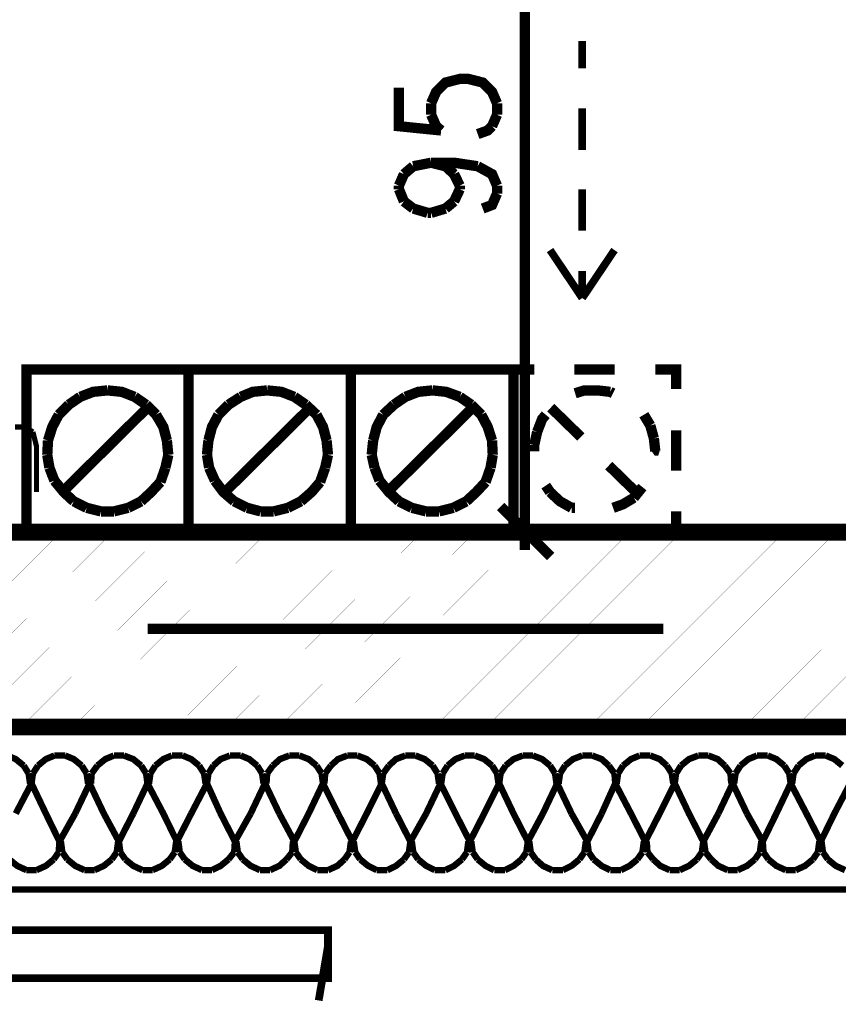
# Model space of a CAD drawing. Header units: millimetres. Extents: x -14047 to 49934, y -21523 to 14989.
# Tile 140 of 201: x 1935 to 2036, y 5843 to 5964. Entities that reach past the tile are written whole.
import ezdxf

# ---------------------------------------------------------------- set-up
doc = ezdxf.new("R2010")
doc.units = ezdxf.units.MM
doc.layers.add('H', color=7, linetype='Continuous')
doc.layers.add('P', color=7, linetype='Continuous')

msp = doc.modelspace()

# ---------------------------------------------------------------- hatches: boundary and pattern name
at = {"layer": 'H', "linetype": 'Continuous'}
msp.add_hatch(color=256, dxfattribs=at).paths.add_polyline_path([(2012.922, 5910.348), (2012.567, 5910.878), (2012.747, 5911.318), (2013.187, 5911.318), (2013.537, 5910.878), (2013.362, 5910.348)])
msp.add_hatch(color=256, dxfattribs=at).paths.add_polyline_path([(2012.922, 5910.348), (2012.567, 5910.878), (2012.747, 5911.318), (2013.187, 5911.318), (2013.537, 5910.878), (2013.362, 5910.348)])

# ---------------------------------------------------------------- linework, layer by layer
at = {"layer": 'P'}
for points, const_width in [([(1878.62, 5876.927), (2138.58, 5876.927), (2138.58, 5995.976), (2114.593, 5995.976), (2114.593, 5900.914)], 2.065), ([(2158.597, 5856.91), (2158.597, 5995.976), (2138.58, 5995.976), (2138.58, 5876.927), (1878.62, 5876.927)], 0.795), ([(1996.959, 5995.006), (1996.959, 5901.884)], 1.27), ([(2004.013, 5961.406), (2004.013, 5958.056)], 0.955), ([(1985.406, 5953.737), (1986.025, 5955.147), (1987.17, 5956.291), (1988.935, 5956.736), (1989.995, 5956.736), (1991.755, 5956.291), (1992.905, 5955.147), (1993.519, 5953.737)], 1.27), ([(1981.441, 5955.677), (1981.441, 5950.912), (1986.64, 5950.387)], 1.27), ([(1985.406, 5952.327), (1985.406, 5953.737)], 1.27), ([(1993.519, 5953.737), (1993.519, 5952.327)], 1.27), ([(1986.64, 5950.387), (1986.025, 5950.912), (1985.406, 5952.327)], 1.27), ([(1993.519, 5952.327), (1992.905, 5950.912)], 1.27), ([(2004.013, 5953.117), (2004.013, 5948.003)], 0.95), ([(1992.905, 5950.912), (1992.375, 5950.387), (1991.14, 5949.942)], 1.27), ([(1983.201, 5945.978), (1985.406, 5946.418)], 1.27), ([(1985.406, 5946.418), (1987.17, 5945.978)], 1.27), ([(1985.406, 5946.418), (1988.23, 5946.418), (1991.14, 5945.978)], 1.27), ([(1981.441, 5943.593), (1982.056, 5945.008)], 1.27), ([(1982.056, 5945.008), (1983.201, 5945.978)], 1.27), ([(1987.17, 5945.978), (1988.23, 5945.008)], 1.27), ([(1988.23, 5945.008), (1988.935, 5943.593)], 1.27), ([(1991.14, 5945.978), (1992.905, 5945.008), (1993.519, 5943.593)], 1.27), ([(1981.441, 5943.153), (1981.441, 5943.593)], 1.27), ([(1982.056, 5941.653), (1981.441, 5943.153)], 1.27), ([(1988.935, 5943.153), (1988.23, 5941.653)], 1.27), ([(1988.935, 5943.593), (1988.935, 5943.153)], 1.27), ([(1993.519, 5942.623), (1992.905, 5941.214), (1991.755, 5940.774)], 1.27), ([(1993.519, 5943.593), (1993.519, 5942.623)], 1.27), ([(2004.013, 5943.153), (2004.013, 5938.039)], 0.95), ([(1983.201, 5940.774), (1982.056, 5941.653)], 1.27), ([(1988.23, 5941.653), (1987.17, 5940.774)], 1.27), ([(1984.966, 5940.244), (1983.201, 5940.774)], 1.27), ([(1985.406, 5940.244), (1984.966, 5940.244)], 1.27), ([(1987.17, 5940.774), (1985.406, 5940.244)], 1.27), ([(2004.013, 5929.75), (2000.049, 5935.659)], 0.95), ([(2004.013, 5929.75), (2007.983, 5935.659)], 0.95), ([(2004.013, 5933.1), (2004.013, 5929.75)], 0.955), ([(1935.582, 5900.914), (1935.582, 5920.931), (1955.515, 5920.931)], 1.27), ([(1955.515, 5900.914), (1955.515, 5920.931)], 1.27), ([(1955.515, 5920.931), (1975.532, 5920.931)], 1.27), ([(1975.532, 5920.931), (1975.532, 5900.914), (1955.515, 5900.914)], 1.27), ([(1955.515, 5920.931), (1955.515, 5900.914)], 1.27), ([(1975.532, 5900.914), (1975.532, 5920.931)], 1.27), ([(1975.532, 5920.931), (1995.549, 5920.931)], 1.27), ([(1995.549, 5920.931), (1998.104, 5920.931)], 1.27), ([(1995.549, 5918.552), (1995.549, 5920.931)], 1.27), ([(1995.549, 5920.931), (1995.549, 5900.914)], 1.27), ([(2003.043, 5920.931), (2007.983, 5920.931)], 1.27), ([(2013.007, 5920.931), (2015.567, 5920.931), (2015.567, 5918.552)], 1.27), ([(1945.551, 5918.377), (1943.786, 5918.197), (1942.196, 5917.582)], 1.27), ([(1945.551, 5918.377), (1943.786, 5918.197), (1942.196, 5917.582)], 1.27), ([(1948.9, 5917.582), (1947.311, 5918.197), (1945.551, 5918.377)], 1.27), ([(1948.9, 5917.582), (1947.311, 5918.197), (1945.551, 5918.377)], 1.27), ([(1965.213, 5918.377), (1963.449, 5918.197), (1961.954, 5917.582)], 1.27), ([(1965.213, 5918.377), (1963.449, 5918.197), (1961.954, 5917.582)], 1.27), ([(1968.563, 5917.582), (1966.978, 5918.197), (1965.213, 5918.377)], 1.27), ([(1968.563, 5917.582), (1966.978, 5918.197), (1965.213, 5918.377)], 1.27), ([(1985.586, 5918.377), (1983.821, 5918.197), (1982.231, 5917.582)], 1.27), ([(1985.586, 5918.377), (1983.821, 5918.197), (1982.231, 5917.582)], 1.27), ([(1988.935, 5917.582), (1987.26, 5918.197), (1985.586, 5918.377)], 1.27), ([(1988.935, 5917.582), (1987.26, 5918.197), (1985.586, 5918.377)], 1.27), ([(2007.453, 5918.197), (2005.868, 5918.377), (2004.278, 5918.377), (2003.133, 5918.022)], 1.27), ([(2007.453, 5918.197), (2005.868, 5918.377), (2004.278, 5918.377), (2003.133, 5918.022)], 1.27), ([(1942.196, 5917.582), (1940.787, 5916.612)], 1.27), ([(1942.196, 5917.582), (1940.787, 5916.612)], 1.27), ([(1950.31, 5916.612), (1948.9, 5917.582)], 1.27), ([(1950.31, 5916.612), (1948.9, 5917.582)], 1.27), ([(1961.954, 5917.582), (1960.454, 5916.612)], 1.27), ([(1961.954, 5917.582), (1960.454, 5916.612)], 1.27), ([(1969.978, 5916.612), (1968.563, 5917.582)], 1.27), ([(1969.978, 5916.612), (1968.563, 5917.582)], 1.27), ([(1982.231, 5917.582), (1980.821, 5916.612)], 1.27), ([(1982.231, 5917.582), (1980.821, 5916.612)], 1.27), ([(1990.345, 5916.612), (1988.935, 5917.582)], 1.27), ([(1990.345, 5916.612), (1988.935, 5917.582)], 1.27), ([(2007.808, 5918.022), (2007.453, 5918.197)], 1.27), ([(2007.808, 5918.022), (2007.453, 5918.197)], 1.27), ([(1940.787, 5916.612), (1939.552, 5915.377)], 1.27), ([(1940.787, 5916.612), (1939.552, 5915.377)], 1.27), ([(1950.485, 5916.257), (1939.817, 5905.678)], 1.27), ([(1951.545, 5915.377), (1950.31, 5916.612)], 1.27), ([(1951.545, 5915.377), (1950.31, 5916.612)], 1.27), ([(1960.454, 5916.612), (1959.219, 5915.377)], 1.27), ([(1960.454, 5916.612), (1959.219, 5915.377)], 1.27), ([(1970.503, 5916.257), (1959.834, 5905.678)], 1.27), ([(1971.297, 5915.377), (1969.978, 5916.612)], 1.27), ([(1971.297, 5915.377), (1969.978, 5916.612)], 1.27), ([(1980.821, 5916.612), (1979.501, 5915.377)], 1.27), ([(1980.821, 5916.612), (1979.501, 5915.377)], 1.27), ([(1990.525, 5916.257), (1979.851, 5905.678)], 1.27), ([(1991.58, 5915.377), (1990.345, 5916.612)], 1.27), ([(1991.58, 5915.377), (1990.345, 5916.612)], 1.27), ([(2003.838, 5912.642), (2000.134, 5916.257)], 1.27), ([(2003.838, 5912.642), (2000.134, 5916.257)], 1.27), ([(1939.552, 5915.377), (1938.757, 5913.877), (1938.232, 5912.202)], 1.27), ([(1939.552, 5915.377), (1938.757, 5913.877), (1938.232, 5912.202)], 1.27), ([(1952.87, 5912.202), (1952.43, 5913.877), (1951.545, 5915.377)], 1.27), ([(1952.87, 5912.202), (1952.43, 5913.877), (1951.545, 5915.377)], 1.27), ([(1959.219, 5915.377), (1958.424, 5913.877), (1957.984, 5912.202)], 1.27), ([(1959.219, 5915.377), (1958.424, 5913.877), (1957.984, 5912.202)], 1.27), ([(1972.532, 5912.202), (1972.092, 5913.877), (1971.297, 5915.377)], 1.27), ([(1972.532, 5912.202), (1972.092, 5913.877), (1971.297, 5915.377)], 1.27), ([(1979.501, 5915.377), (1978.706, 5913.877), (1978.267, 5912.202)], 1.27), ([(1979.501, 5915.377), (1978.706, 5913.877), (1978.267, 5912.202)], 1.27), ([(1992.905, 5912.202), (1992.375, 5913.877), (1991.58, 5915.377)], 1.27), ([(1992.905, 5912.202), (1992.375, 5913.877), (1991.58, 5915.377)], 1.27), ([(1999.519, 5915.377), (1999.074, 5914.847), (1998.459, 5913.262)], 1.27), ([(1999.519, 5915.377), (1999.074, 5914.847), (1998.459, 5913.262)], 1.27), ([(2012.392, 5914.052), (2011.597, 5915.377)], 1.27), ([(2012.392, 5914.052), (2011.597, 5915.377)], 1.27), ([(1934.172, 5913.877), (1935.407, 5913.877)], 0.635), ([(1935.407, 5913.877), (1936.377, 5913.262)], 0.635), ([(1995.549, 5908.498), (1995.549, 5913.437)], 1.27), ([(2012.832, 5912.467), (2012.392, 5914.052)], 1.27), ([(2012.832, 5912.467), (2012.392, 5914.052)], 1.27), ([(2015.567, 5913.437), (2015.567, 5908.498)], 1.27), ([(1936.377, 5913.262), (1936.817, 5911.497), (1936.817, 5905.853)], 0.635), ([(1998.459, 5913.262), (1998.104, 5911.672)], 1.27), ([(1998.459, 5913.262), (1998.104, 5911.672)], 1.27), ([(2013.007, 5910.878), (2012.832, 5912.467)], 1.27), ([(2013.007, 5910.878), (2012.832, 5912.467)], 1.27), ([(1938.232, 5912.202), (1938.142, 5910.438)], 1.27), ([(1938.232, 5912.202), (1938.142, 5910.438)], 1.27), ([(1953.045, 5910.438), (1952.87, 5912.202)], 1.27), ([(1953.045, 5910.438), (1952.87, 5912.202)], 1.27), ([(1957.984, 5912.202), (1957.804, 5910.438)], 1.27), ([(1957.984, 5912.202), (1957.804, 5910.438)], 1.27), ([(1972.707, 5910.438), (1972.532, 5912.202)], 1.27), ([(1972.707, 5910.438), (1972.532, 5912.202)], 1.27), ([(1978.267, 5912.202), (1978.087, 5910.438)], 1.27), ([(1978.267, 5912.202), (1978.087, 5910.438)], 1.27), ([(1992.99, 5910.438), (1992.905, 5912.202)], 1.27), ([(1992.99, 5910.438), (1992.905, 5912.202)], 1.27), ([(1998.104, 5911.672), (1998.104, 5910.878)], 1.27), ([(1998.104, 5911.672), (1998.104, 5910.878)], 1.27), ([(1938.142, 5910.438), (1938.407, 5908.853)], 1.27), ([(1938.142, 5910.438), (1938.407, 5908.853)], 1.27), ([(1952.69, 5908.853), (1953.045, 5910.438)], 1.27), ([(1952.69, 5908.853), (1953.045, 5910.438)], 1.27), ([(1957.804, 5910.438), (1958.069, 5908.853)], 1.27), ([(1957.804, 5910.438), (1958.069, 5908.853)], 1.27), ([(1972.357, 5908.853), (1972.707, 5910.438)], 1.27), ([(1972.357, 5908.853), (1972.707, 5910.438)], 1.27), ([(1978.087, 5910.438), (1978.441, 5908.853)], 1.27), ([(1978.087, 5910.438), (1978.441, 5908.853)], 1.27), ([(1992.725, 5908.853), (1992.99, 5910.438)], 1.27), ([(1992.725, 5908.853), (1992.99, 5910.438)], 1.27), ([(1938.407, 5908.853), (1939.022, 5907.263)], 1.27), ([(1938.407, 5908.853), (1939.022, 5907.263)], 1.27), ([(1952.075, 5907.088), (1952.69, 5908.853)], 1.27), ([(1952.075, 5907.088), (1952.69, 5908.853)], 1.27), ([(1958.069, 5908.853), (1958.779, 5907.263)], 1.27), ([(1958.069, 5908.853), (1958.779, 5907.263)], 1.27), ([(1971.737, 5907.088), (1972.357, 5908.853)], 1.27), ([(1971.737, 5907.088), (1972.357, 5908.853)], 1.27), ([(1978.441, 5908.853), (1979.056, 5907.263)], 1.27), ([(1978.441, 5908.853), (1979.056, 5907.263)], 1.27), ([(1992.11, 5907.088), (1992.725, 5908.853)], 1.27), ([(1992.11, 5907.088), (1992.725, 5908.853)], 1.27), ([(2010.802, 5905.678), (2007.278, 5909.118)], 1.27), ([(2010.802, 5905.678), (2007.278, 5909.118)], 1.27), ([(1939.022, 5907.263), (1940.172, 5905.853), (1941.406, 5904.708)], 1.27), ([(1939.022, 5907.263), (1940.172, 5905.853), (1941.406, 5904.708)], 1.27), ([(1949.695, 5904.708), (1950.93, 5905.853), (1952.075, 5907.088)], 1.27), ([(1949.695, 5904.708), (1950.93, 5905.853), (1952.075, 5907.088)], 1.27), ([(1958.779, 5907.263), (1959.834, 5905.853), (1961.159, 5904.708)], 1.27), ([(1958.779, 5907.263), (1959.834, 5905.853), (1961.159, 5904.708)], 1.27), ([(1969.358, 5904.708), (1970.683, 5905.853), (1971.737, 5907.088)], 1.27), ([(1969.358, 5904.708), (1970.683, 5905.853), (1971.737, 5907.088)], 1.27), ([(1979.056, 5907.263), (1980.206, 5905.853), (1981.441, 5904.708)], 1.27), ([(1979.056, 5907.263), (1980.206, 5905.853), (1981.441, 5904.708)], 1.27), ([(1989.73, 5904.708), (1990.965, 5905.853), (1992.11, 5907.088)], 1.27), ([(1989.73, 5904.708), (1990.965, 5905.853), (1992.11, 5907.088)], 1.27), ([(1999.519, 5906.648), (2000.049, 5905.853)], 1.27), ([(1999.519, 5906.648), (2000.049, 5905.853)], 1.27), ([(2010.362, 5905.148), (2011.422, 5906.468)], 1.27), ([(2010.362, 5905.148), (2011.422, 5906.468)], 1.27), ([(2000.049, 5905.853), (2001.278, 5904.708), (2002.693, 5903.914)], 1.27), ([(2000.049, 5905.853), (2001.278, 5904.708), (2002.693, 5903.914)], 1.27), ([(2007.808, 5903.914), (2009.042, 5904.353), (2010.362, 5905.148)], 1.27), ([(2007.808, 5903.914), (2009.042, 5904.353), (2010.362, 5905.148)], 1.27), ([(1941.406, 5904.708), (1942.991, 5903.914)], 1.27), ([(1941.406, 5904.708), (1942.991, 5903.914)], 1.27), ([(1942.991, 5903.914), (1944.756, 5903.474)], 1.27), ([(1942.991, 5903.914), (1944.756, 5903.474)], 1.27), ([(1946.341, 5903.474), (1948.106, 5903.914)], 1.27), ([(1946.341, 5903.474), (1948.106, 5903.914)], 1.27), ([(1948.106, 5903.914), (1949.695, 5904.708)], 1.27), ([(1948.106, 5903.914), (1949.695, 5904.708)], 1.27), ([(1961.159, 5904.708), (1962.744, 5903.914)], 1.27), ([(1961.159, 5904.708), (1962.744, 5903.914)], 1.27), ([(1962.744, 5903.914), (1964.418, 5903.474)], 1.27), ([(1962.744, 5903.914), (1964.418, 5903.474)], 1.27), ([(1966.008, 5903.474), (1967.773, 5903.914)], 1.27), ([(1966.008, 5903.474), (1967.773, 5903.914)], 1.27), ([(1967.773, 5903.914), (1969.358, 5904.708)], 1.27), ([(1967.773, 5903.914), (1969.358, 5904.708)], 1.27), ([(1981.441, 5904.708), (1983.026, 5903.914)], 1.27), ([(1981.441, 5904.708), (1983.026, 5903.914)], 1.27), ([(1983.026, 5903.914), (1984.791, 5903.474)], 1.27), ([(1983.026, 5903.914), (1984.791, 5903.474)], 1.27), ([(1986.375, 5903.474), (1988.14, 5903.914)], 1.27), ([(1986.375, 5903.474), (1988.14, 5903.914)], 1.27), ([(1988.14, 5903.914), (1989.73, 5904.708)], 1.27), ([(1988.14, 5903.914), (1989.73, 5904.708)], 1.27), ([(1993.959, 5904.088), (2000.134, 5897.914)], 1.27), ([(2002.693, 5903.914), (2003.133, 5903.914)], 1.27), ([(2002.693, 5903.914), (2003.133, 5903.914)], 1.27), ([(1944.756, 5903.474), (1946.341, 5903.474)], 1.27), ([(1944.756, 5903.474), (1946.341, 5903.474)], 1.27), ([(1964.418, 5903.474), (1966.008, 5903.474)], 1.27), ([(1964.418, 5903.474), (1966.008, 5903.474)], 1.27), ([(1984.791, 5903.474), (1986.375, 5903.474)], 1.27), ([(1984.791, 5903.474), (1986.375, 5903.474)], 1.27), ([(1995.549, 5900.914), (1995.549, 5903.474)], 1.27), ([(1996.959, 5903.119), (1996.959, 5898.709)], 1.27), ([(2015.567, 5903.474), (2015.567, 5900.914), (2013.007, 5900.914)], 1.27), ([(2114.593, 5900.914), (1654.635, 5900.914)], 2.065), ([(1915.83, 5876.927), (1939.817, 5900.914)], 0.015), ([(1922.269, 5876.927), (1946.166, 5900.914)], 0.015), ([(1928.618, 5876.927), (1952.515, 5900.914)], 0.015), ([(1930.823, 5900.914), (1962.569, 5900.914)], 0.475), ([(1955.515, 5900.914), (1935.582, 5900.914)], 1.27), ([(1934.967, 5876.927), (1958.864, 5900.914)], 0.015), ([(1941.316, 5876.927), (1965.213, 5900.914)], 0.015), ([(1947.576, 5876.927), (1971.562, 5900.914)], 0.015), ([(1954.015, 5876.927), (1977.912, 5900.914)], 0.015), ([(1960.364, 5876.927), (1984.261, 5900.914)], 0.015), ([(1966.713, 5876.927), (1990.785, 5900.914)], 0.015), ([(1973.062, 5876.927), (1997.134, 5900.914)], 0.015), ([(1995.549, 5900.914), (1975.532, 5900.914)], 1.27), ([(1979.501, 5876.927), (2003.483, 5900.914)], 0.015), ([(1985.851, 5876.927), (2009.832, 5900.914)], 0.015), ([(1990.785, 5900.914), (2003.308, 5900.914)], 1.27), ([(1991.14, 5900.914), (2017.506, 5900.914)], 0.475), ([(1992.2, 5876.927), (2016.181, 5900.914)], 0.015), ([(1998.104, 5900.914), (1995.549, 5900.914)], 1.27), ([(1998.549, 5876.927), (2022.531, 5900.914)], 0.015), ([(2007.983, 5900.914), (2003.043, 5900.914)], 1.27), ([(2004.898, 5876.927), (2028.88, 5900.914)], 0.015), ([(2011.247, 5876.927), (2035.229, 5900.914)], 0.015), ([(2017.596, 5876.927), (2041.578, 5900.914)], 0.015), ([(2023.945, 5876.927), (2047.927, 5900.914)], 0.015), ([(2030.295, 5876.927), (2054.276, 5900.914)], 0.015), ([(1950.485, 5889.011), (2013.977, 5889.011)], 1.27), ([(1935.232, 5872.168), (1934.262, 5872.963), (1933.203, 5873.403)], 0.795), ([(1939.022, 5873.403), (1937.967, 5872.963), (1936.997, 5872.168)], 0.795), ([(1940.347, 5873.403), (1939.022, 5873.403)], 0.795), ([(1942.376, 5872.168), (1941.406, 5872.963), (1940.347, 5873.403)], 0.795), ([(1946.341, 5873.403), (1945.286, 5872.963), (1944.316, 5872.168)], 0.795), ([(1947.576, 5873.403), (1946.341, 5873.403)], 0.795), ([(1949.695, 5872.168), (1948.725, 5872.963), (1947.576, 5873.403)], 0.795), ([(1953.485, 5873.403), (1952.43, 5872.963), (1951.455, 5872.168)], 0.795), ([(1954.81, 5873.403), (1953.485, 5873.403)], 0.795), ([(1956.834, 5872.168), (1955.865, 5872.963), (1954.81, 5873.403)], 0.795), ([(1960.629, 5873.403), (1959.484, 5872.963), (1958.599, 5872.168)], 0.795), ([(1961.954, 5873.403), (1960.629, 5873.403)], 0.795), ([(1963.978, 5872.168), (1963.009, 5872.963), (1961.954, 5873.403)], 0.795), ([(1967.948, 5873.403), (1966.803, 5872.963), (1965.918, 5872.168)], 0.795), ([(1969.183, 5873.403), (1967.948, 5873.403)], 0.795), ([(1971.297, 5872.168), (1970.328, 5872.963), (1969.183, 5873.403)], 0.795), ([(1975.092, 5873.403), (1973.942, 5872.963), (1973.062, 5872.168)], 0.795), ([(1976.327, 5873.403), (1975.092, 5873.403)], 0.795), ([(1978.441, 5872.168), (1977.472, 5872.963), (1976.327, 5873.403)], 0.795), ([(1982.231, 5873.403), (1981.086, 5872.963), (1980.206, 5872.168)], 0.795), ([(1983.466, 5873.403), (1982.231, 5873.403)], 0.795), ([(1985.586, 5872.168), (1984.616, 5872.963), (1983.466, 5873.403)], 0.795), ([(1989.55, 5873.403), (1988.405, 5872.963), (1987.435, 5872.168)], 0.795), ([(1990.785, 5873.403), (1989.55, 5873.403)], 0.795), ([(1992.905, 5872.168), (1991.935, 5872.963), (1990.785, 5873.403)], 0.795), ([(1996.694, 5873.403), (1995.549, 5872.963), (1994.579, 5872.168)], 0.795), ([(1997.929, 5873.403), (1996.694, 5873.403)], 0.795), ([(2000.049, 5872.168), (1999.074, 5872.963), (1997.929, 5873.403)], 0.795), ([(2004.013, 5873.403), (2002.868, 5872.963), (2001.898, 5872.168)], 0.795), ([(2005.248, 5873.403), (2004.013, 5873.403)], 0.795), ([(2007.278, 5872.168), (2006.398, 5872.963), (2005.248, 5873.403)], 0.795), ([(2011.067, 5873.403), (2010.012, 5872.963), (2009.042, 5872.168)], 0.795), ([(2012.392, 5873.403), (2011.067, 5873.403)], 0.795), ([(2014.422, 5872.168), (2013.537, 5872.963), (2012.392, 5873.403)], 0.795), ([(2018.301, 5873.403), (2017.151, 5872.963), (2016.181, 5872.168)], 0.795), ([(2019.536, 5873.403), (2018.301, 5873.403)], 0.795), ([(2021.561, 5872.168), (2020.681, 5872.963), (2019.536, 5873.403)], 0.795), ([(2025.53, 5873.403), (2024.47, 5872.963), (2023.5, 5872.168)], 0.795), ([(2026.855, 5873.403), (2025.53, 5873.403)], 0.795), ([(2028.88, 5872.168), (2027.91, 5872.963), (2026.855, 5873.403)], 0.795), ([(2032.674, 5873.403), (2031.614, 5872.963), (2030.644, 5872.168)], 0.795), ([(2033.994, 5873.403), (2032.674, 5873.403)], 0.795), ([(2036.024, 5872.168), (2035.054, 5872.963), (2033.994, 5873.403)], 0.795), ([(1935.847, 5871.198), (1935.232, 5872.168)], 0.795), ([(1936.997, 5872.168), (1936.377, 5871.198)], 0.795), ([(1942.991, 5871.198), (1942.376, 5872.168)], 0.795), ([(1944.316, 5872.168), (1943.611, 5871.198)], 0.795), ([(1950.31, 5871.198), (1949.695, 5872.168)], 0.795), ([(1951.455, 5872.168), (1950.84, 5871.198)], 0.795), ([(1957.454, 5871.198), (1956.834, 5872.168)], 0.795), ([(1958.599, 5872.168), (1957.984, 5871.198)], 0.795), ([(1964.598, 5871.198), (1963.978, 5872.168)], 0.795), ([(1965.918, 5872.168), (1965.213, 5871.198)], 0.795), ([(1971.917, 5871.198), (1971.297, 5872.168)], 0.795), ([(1973.062, 5872.168), (1972.357, 5871.198)], 0.795), ([(1979.056, 5871.198), (1978.441, 5872.168)], 0.795), ([(1980.206, 5872.168), (1979.501, 5871.198)], 0.795), ([(1986.2, 5871.198), (1985.586, 5872.168)], 0.795), ([(1987.435, 5872.168), (1986.82, 5871.198)], 0.795), ([(1993.519, 5871.198), (1992.905, 5872.168)], 0.795), ([(1994.579, 5872.168), (1993.959, 5871.198)], 0.795), ([(2000.664, 5871.198), (2000.049, 5872.168)], 0.795), ([(2001.898, 5872.168), (2001.278, 5871.198)], 0.795), ([(2007.983, 5871.198), (2007.278, 5872.168)], 0.795), ([(2009.042, 5872.168), (2008.422, 5871.198)], 0.795), ([(2015.037, 5871.198), (2014.422, 5872.168)], 0.795), ([(2016.181, 5872.168), (2015.567, 5871.198)], 0.795), ([(2022.271, 5871.198), (2021.561, 5872.168)], 0.795), ([(2023.5, 5872.168), (2022.886, 5871.198)], 0.795), ([(2029.5, 5871.198), (2028.88, 5872.168)], 0.795), ([(2030.644, 5872.168), (2030.03, 5871.198)], 0.795), ([(1936.027, 5869.963), (1935.847, 5871.198)], 0.795), ([(1936.377, 5871.198), (1936.202, 5869.963)], 0.795), ([(1943.166, 5869.963), (1942.991, 5871.198)], 0.795), ([(1943.611, 5871.198), (1943.521, 5869.963)], 0.795), ([(1950.485, 5869.963), (1950.31, 5871.198)], 0.795), ([(1950.84, 5871.198), (1950.665, 5869.963)], 0.795), ([(1957.629, 5869.963), (1957.454, 5871.198)], 0.795), ([(1957.984, 5871.198), (1957.804, 5869.963)], 0.795), ([(1964.773, 5869.963), (1964.598, 5871.198)], 0.795), ([(1965.213, 5871.198), (1965.128, 5869.963)], 0.795), ([(1972.092, 5869.963), (1971.917, 5871.198)], 0.795), ([(1972.357, 5871.198), (1972.267, 5869.963)], 0.795), ([(1979.236, 5869.963), (1979.056, 5871.198)], 0.795), ([(1979.501, 5871.198), (1979.321, 5869.963)], 0.795), ([(1986.375, 5869.963), (1986.2, 5871.198)], 0.795), ([(1986.82, 5871.198), (1986.64, 5869.963)], 0.795), ([(1993.699, 5869.963), (1993.519, 5871.198)], 0.795), ([(1993.959, 5871.198), (1993.784, 5869.963)], 0.795), ([(2000.838, 5869.963), (2000.664, 5871.198)], 0.795), ([(2001.278, 5871.198), (2001.103, 5869.963)], 0.795), ([(2008.073, 5869.963), (2007.983, 5871.198)], 0.795), ([(2008.422, 5871.198), (2008.247, 5869.963)], 0.795), ([(2015.212, 5869.963), (2015.037, 5871.198)], 0.795), ([(2015.567, 5871.198), (2015.392, 5869.963)], 0.795), ([(2022.356, 5869.963), (2022.271, 5871.198)], 0.795), ([(2022.886, 5871.198), (2022.711, 5869.963)], 0.795), ([(2029.675, 5869.963), (2029.5, 5871.198)], 0.795), ([(2030.03, 5871.198), (2029.85, 5869.963)], 0.795), ([(1936.202, 5869.963), (1934.262, 5866.259)], 0.795), ([(1937.967, 5866.259), (1936.202, 5869.963)], 0.795), ([(1943.346, 5869.963), (1941.581, 5866.259)], 0.795), ([(1945.106, 5866.259), (1943.346, 5869.963)], 0.795), ([(1950.485, 5869.963), (1948.725, 5866.259)], 0.795), ([(1952.43, 5866.259), (1950.485, 5869.963)], 0.795), ([(1957.804, 5869.963), (1955.865, 5866.259)], 0.795), ([(1959.484, 5866.259), (1957.804, 5869.963)], 0.795), ([(1964.948, 5869.963), (1963.184, 5866.259)], 0.795), ([(1966.713, 5866.259), (1964.948, 5869.963)], 0.795), ([(1972.092, 5869.963), (1970.328, 5866.259)], 0.795), ([(1973.942, 5866.259), (1972.092, 5869.963)], 0.795), ([(1979.321, 5869.963), (1977.472, 5866.259)], 0.795), ([(1981.086, 5866.259), (1979.321, 5869.963)], 0.795), ([(1986.555, 5869.963), (1984.791, 5866.259)], 0.795), ([(1988.405, 5866.259), (1986.555, 5869.963)], 0.795), ([(1993.784, 5869.963), (1991.935, 5866.259)], 0.795), ([(1995.549, 5866.259), (1993.784, 5869.963)], 0.795), ([(2000.928, 5869.963), (1999.164, 5866.259)], 0.795), ([(2002.693, 5866.259), (2000.928, 5869.963)], 0.795), ([(2008.073, 5869.963), (2006.398, 5866.259)], 0.795), ([(2010.012, 5866.259), (2008.073, 5869.963)], 0.795), ([(2015.392, 5869.963), (2013.537, 5866.259)], 0.795), ([(2017.151, 5866.259), (2015.392, 5869.963)], 0.795), ([(2022.531, 5869.963), (2020.771, 5866.259)], 0.795), ([(2024.295, 5866.259), (2022.531, 5869.963)], 0.795), ([(2029.675, 5869.963), (2027.91, 5866.259)], 0.795), ([(2031.614, 5866.259), (2029.675, 5869.963)], 0.795), ([(2036.994, 5869.963), (2035.054, 5866.259)], 0.795), ([(1937.967, 5866.259), (1939.642, 5862.819)], 0.795), ([(1939.642, 5862.819), (1941.581, 5866.259)], 0.795), ([(1945.106, 5866.259), (1946.961, 5862.819)], 0.795), ([(1946.961, 5862.819), (1948.725, 5866.259)], 0.795), ([(1952.43, 5866.259), (1954.105, 5862.819)], 0.795), ([(1954.105, 5862.819), (1955.865, 5866.259)], 0.795), ([(1959.484, 5866.259), (1961.244, 5862.819)], 0.795), ([(1961.244, 5862.819), (1963.184, 5866.259)], 0.795), ([(1966.713, 5866.259), (1968.563, 5862.819)], 0.795), ([(1968.563, 5862.819), (1970.328, 5866.259)], 0.795), ([(1973.942, 5866.259), (1975.707, 5862.819)], 0.795), ([(1975.707, 5862.819), (1977.472, 5866.259)], 0.795), ([(1981.086, 5866.259), (1982.851, 5862.819)], 0.795), ([(1982.851, 5862.819), (1984.791, 5866.259)], 0.795), ([(1988.405, 5866.259), (1990.17, 5862.819)], 0.795), ([(1990.17, 5862.819), (1991.935, 5866.259)], 0.795), ([(1995.549, 5866.259), (1997.314, 5862.819)], 0.795), ([(1997.314, 5862.819), (1999.164, 5866.259)], 0.795), ([(2002.693, 5866.259), (2004.633, 5862.819)], 0.795), ([(2004.633, 5862.819), (2006.398, 5866.259)], 0.795), ([(2010.012, 5866.259), (2011.772, 5862.819)], 0.795), ([(2011.772, 5862.819), (2013.537, 5866.259)], 0.795), ([(2017.151, 5866.259), (2018.916, 5862.819)], 0.795), ([(2018.916, 5862.819), (2020.771, 5866.259)], 0.795), ([(2024.295, 5866.259), (2026.235, 5862.819)], 0.795), ([(2026.235, 5862.819), (2027.91, 5866.259)], 0.795), ([(2031.614, 5866.259), (2033.379, 5862.819)], 0.795), ([(2033.379, 5862.819), (2035.054, 5866.259)], 0.795), ([(1939.552, 5861.499), (1939.642, 5862.819)], 0.795), ([(1939.817, 5862.819), (1939.992, 5861.499)], 0.795), ([(1946.696, 5861.499), (1946.871, 5862.819)], 0.795), ([(1946.961, 5862.819), (1947.136, 5861.499)], 0.795), ([(1953.84, 5861.499), (1954.015, 5862.819)], 0.795), ([(1954.28, 5862.819), (1954.455, 5861.499)], 0.795), ([(1961.159, 5861.499), (1961.244, 5862.819)], 0.795), ([(1961.424, 5862.819), (1961.599, 5861.499)], 0.795), ([(1968.303, 5861.499), (1968.388, 5862.819)], 0.795), ([(1968.563, 5862.819), (1968.743, 5861.499)], 0.795), ([(1975.357, 5861.499), (1975.532, 5862.819)], 0.795), ([(1975.882, 5862.819), (1976.062, 5861.499)], 0.795), ([(1982.676, 5861.499), (1982.851, 5862.819)], 0.795), ([(1983.026, 5862.819), (1983.201, 5861.499)], 0.795), ([(1989.815, 5861.499), (1989.995, 5862.819)], 0.795), ([(1990.345, 5862.819), (1990.525, 5861.499)], 0.795), ([(1997.134, 5861.499), (1997.314, 5862.819)], 0.795), ([(1997.489, 5862.819), (1997.664, 5861.499)], 0.795), ([(2004.278, 5861.499), (2004.453, 5862.819)], 0.795), ([(2004.633, 5862.819), (2004.808, 5861.499)], 0.795), ([(2011.422, 5861.499), (2011.597, 5862.819)], 0.795), ([(2011.952, 5862.819), (2012.037, 5861.499)], 0.795), ([(2018.741, 5861.499), (2018.916, 5862.819)], 0.795), ([(2019.006, 5862.819), (2019.181, 5861.499)], 0.795), ([(2025.885, 5861.499), (2026.06, 5862.819)], 0.795), ([(2026.235, 5862.819), (2026.325, 5861.499)], 0.795), ([(2033.024, 5861.499), (2033.204, 5862.819)], 0.795), ([(2033.469, 5862.819), (2033.644, 5861.499)], 0.795), ([(1933.468, 5860.614), (1934.437, 5859.819), (1935.582, 5859.295)], 0.795), ([(1936.817, 5859.295), (1937.967, 5859.819), (1938.937, 5860.614)], 0.795), ([(1938.937, 5860.614), (1939.552, 5861.499)], 0.795), ([(1939.992, 5861.499), (1940.612, 5860.614)], 0.795), ([(1940.612, 5860.614), (1941.581, 5859.819), (1942.726, 5859.295)], 0.795), ([(1943.961, 5859.295), (1945.106, 5859.819), (1946.081, 5860.614)], 0.795), ([(1946.081, 5860.614), (1946.696, 5861.499)], 0.795), ([(1947.136, 5861.499), (1947.756, 5860.614)], 0.795), ([(1947.756, 5860.614), (1948.725, 5859.819), (1949.87, 5859.295)], 0.795), ([(1951.105, 5859.295), (1952.25, 5859.819), (1953.22, 5860.614)], 0.795), ([(1953.22, 5860.614), (1953.84, 5861.499)], 0.795), ([(1954.455, 5861.499), (1955.075, 5860.614)], 0.795), ([(1955.075, 5860.614), (1956.045, 5859.819), (1957.189, 5859.295)], 0.795), ([(1958.424, 5859.295), (1959.484, 5859.819), (1960.454, 5860.614)], 0.795), ([(1960.454, 5860.614), (1961.159, 5861.499)], 0.795), ([(1961.599, 5861.499), (1962.214, 5860.614)], 0.795), ([(1962.214, 5860.614), (1963.184, 5859.819), (1964.333, 5859.295)], 0.795), ([(1965.568, 5859.295), (1966.713, 5859.819), (1967.593, 5860.614)], 0.795), ([(1967.593, 5860.614), (1968.303, 5861.499)], 0.795), ([(1968.743, 5861.499), (1969.358, 5860.614)], 0.795), ([(1969.358, 5860.614), (1970.328, 5859.819), (1971.387, 5859.295)], 0.795), ([(1972.707, 5859.295), (1973.857, 5859.819), (1974.737, 5860.614)], 0.795), ([(1974.737, 5860.614), (1975.357, 5861.499)], 0.795), ([(1976.062, 5861.499), (1976.677, 5860.614)], 0.795), ([(1976.677, 5860.614), (1977.647, 5859.819), (1978.706, 5859.295)], 0.795), ([(1980.026, 5859.295), (1981.086, 5859.819), (1982.056, 5860.614)], 0.795), ([(1982.056, 5860.614), (1982.676, 5861.499)], 0.795), ([(1983.201, 5861.499), (1983.821, 5860.614)], 0.795), ([(1983.821, 5860.614), (1984.791, 5859.819), (1985.851, 5859.295)], 0.795), ([(1987.17, 5859.295), (1988.23, 5859.819), (1989.2, 5860.614)], 0.795), ([(1989.2, 5860.614), (1989.815, 5861.499)], 0.795), ([(1990.525, 5861.499), (1991.14, 5860.614)], 0.795), ([(1991.14, 5860.614), (1992.11, 5859.819), (1993.17, 5859.295)], 0.795), ([(1994.489, 5859.295), (1995.549, 5859.819), (1996.519, 5860.614)], 0.795), ([(1996.519, 5860.614), (1997.134, 5861.499)], 0.795), ([(1997.664, 5861.499), (1998.284, 5860.614)], 0.795), ([(1998.284, 5860.614), (1999.164, 5859.819), (2000.309, 5859.295)], 0.795), ([(2001.633, 5859.295), (2002.693, 5859.819), (2003.663, 5860.614)], 0.795), ([(2003.663, 5860.614), (2004.278, 5861.499)], 0.795), ([(2004.808, 5861.499), (2005.423, 5860.614)], 0.795), ([(2005.423, 5860.614), (2006.398, 5859.819), (2007.453, 5859.295)], 0.795), ([(2008.777, 5859.295), (2009.832, 5859.819), (2010.802, 5860.614)], 0.795), ([(2010.802, 5860.614), (2011.422, 5861.499)], 0.795), ([(2012.037, 5861.499), (2012.747, 5860.614)], 0.795), ([(2012.747, 5860.614), (2013.627, 5859.819), (2014.772, 5859.295)], 0.795), ([(2016.006, 5859.295), (2017.151, 5859.819), (2018.121, 5860.614)], 0.795), ([(2018.121, 5860.614), (2018.741, 5861.499)], 0.795), ([(2019.181, 5861.499), (2019.886, 5860.614)], 0.795), ([(2019.886, 5860.614), (2020.771, 5859.819), (2021.916, 5859.295)], 0.795), ([(2023.15, 5859.295), (2024.295, 5859.819), (2025.265, 5860.614)], 0.795), ([(2025.265, 5860.614), (2025.885, 5861.499)], 0.795), ([(2026.325, 5861.499), (2026.94, 5860.614)], 0.795), ([(2026.94, 5860.614), (2027.91, 5859.819), (2029.06, 5859.295)], 0.795), ([(2030.295, 5859.295), (2031.439, 5859.819), (2032.409, 5860.614)], 0.795), ([(2032.409, 5860.614), (2033.024, 5861.499)], 0.795), ([(2033.644, 5861.499), (2034.259, 5860.614)], 0.795), ([(2034.259, 5860.614), (2035.229, 5859.819), (2036.379, 5859.295)], 0.795), ([(1935.582, 5859.295), (1936.817, 5859.295)], 0.795), ([(1942.726, 5859.295), (1943.961, 5859.295)], 0.795), ([(1949.87, 5859.295), (1951.105, 5859.295)], 0.795), ([(1957.189, 5859.295), (1958.424, 5859.295)], 0.795), ([(1964.333, 5859.295), (1965.568, 5859.295)], 0.795), ([(1971.387, 5859.295), (1972.707, 5859.295)], 0.795), ([(1978.706, 5859.295), (1980.026, 5859.295)], 0.795), ([(1985.851, 5859.295), (1987.17, 5859.295)], 0.795), ([(1993.17, 5859.295), (1994.489, 5859.295)], 0.795), ([(2000.309, 5859.295), (2001.633, 5859.295)], 0.795), ([(2007.453, 5859.295), (2008.777, 5859.295)], 0.795), ([(2014.772, 5859.295), (2016.006, 5859.295)], 0.795), ([(2021.916, 5859.295), (2023.15, 5859.295)], 0.795), ([(2029.06, 5859.295), (2030.295, 5859.295)], 0.795), ([(1878.62, 5856.91), (2158.597, 5856.91)], 0.795), ([(1872.536, 5851.886), (1972.707, 5851.886), (1972.707, 5845.976), (1872.536, 5845.976), (1872.536, 5851.886)], 0.95), ([(1971.562, 5843.242), (1972.707, 5849.946)], 0.95)]:
    msp.add_lwpolyline(points, dxfattribs=dict(at, const_width=const_width))

doc.saveas('drawing.dxf')
